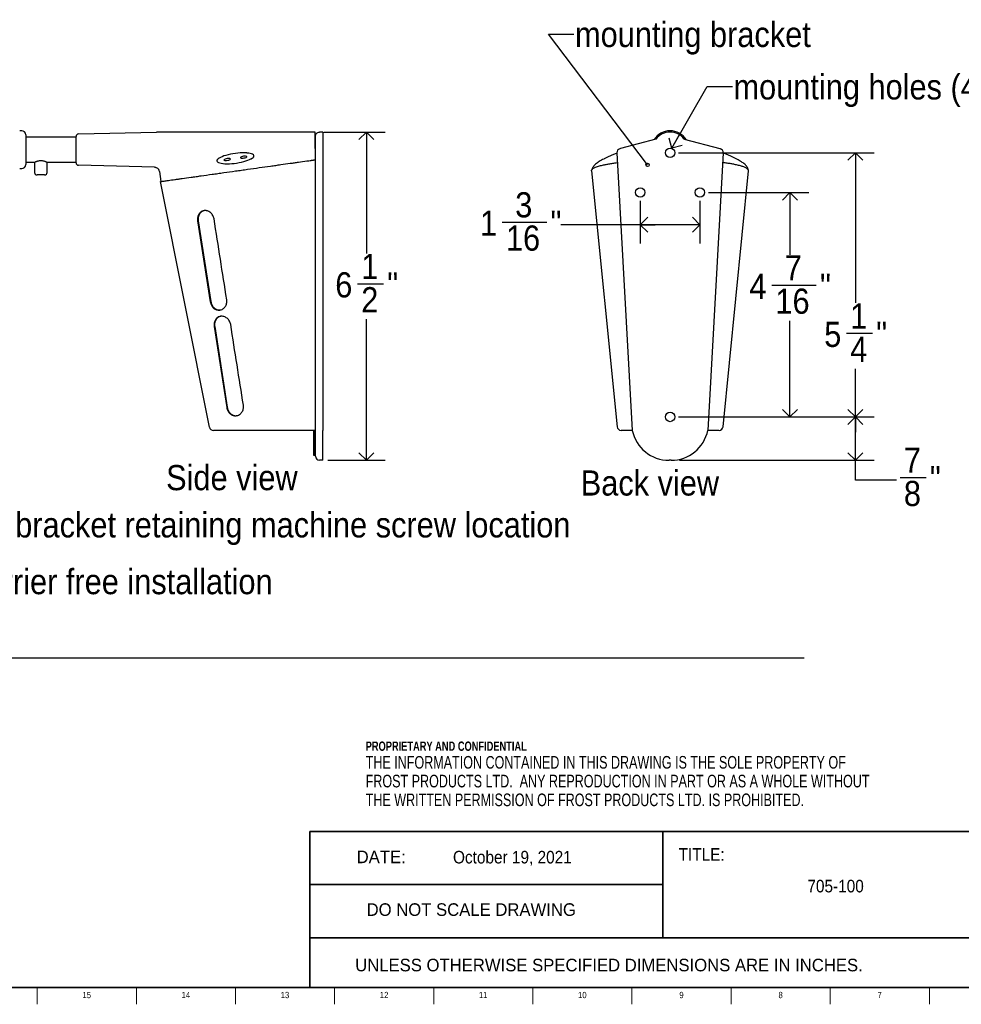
# Model space of a CAD drawing. Header units: inches. Extents: x 0.2 to 47.8, y 0.2 to 35.8.
# Tile 3 of 5: x 17.7 to 36.4, y 0.2 to 19.7. Entities that reach past the tile are written whole.
import ezdxf

# ---------------------------------------------------------------- set-up
doc = ezdxf.new("R2010")
doc.units = ezdxf.units.IN
doc.header["$MEASUREMENT"] = 0
doc.linetypes.add('SLD-Solid', pattern=[0])
for name, color, linetype in [('DIMS', 5, 'SLD-Solid'), ('NOTES', 1, 'SLD-Solid'), ('TITLE', 8, 'SLD-Solid')]:
    doc.layers.add(name, color=color, linetype=linetype)
doc.styles.add('SLDTEXTSTYLE0', font='GOTHIC.TTF', dxfattribs={"width": 0.913})
doc.styles.add('SLDTEXTSTYLE1', font='ARIAL.TTF', dxfattribs={"width": 0.948})
doc.styles.add('SLDTEXTSTYLE2', font='ARIALNB.TTF', dxfattribs={"width": 0.87})
doc.styles.add('SLDTEXTSTYLE3', font='ARIALN.TTF', dxfattribs={"width": 0.87})
doc.styles.get("Standard").update_dxf_attribs({"font": 'GOTHIC.TTF'})
doc.dimstyles.new('SLDDIMSTYLE0', dxfattribs={"dimtxt": 0.5, "dimasz": 0.3, "dimexe": 0, "dimexo": 0.0625, "dimgap": 0.125, "dimtad": 0, "dimtih": 1, "dimtoh": 1, "dimdec": 6, "dimrnd": 1e-09, "dimzin": 12, "dimdsep": 46, "dimlunit": 5, "dimtxsty": 'SLDTEXTSTYLE0', "dimblk1": 'OPEN90', "dimblk2": 'OPEN90', "dimsah": 1, "dimcen": 0.09, "dimadec": 0, "dimazin": 3, "dimtfac": 1, "dimtdec": 4, "dimtofl": 0, "dimtmove": 0, "dimatfit": 3, "dimldrblk": 'OPEN90', "dimfxl": 0, "dimfrac": 2, "dimtolj": 1, "dimtzin": 12, "dimarcsym": 0})
doc.dimstyles.new('SLDDIMSTYLE2', dxfattribs={"dimtxt": 0.18, "dimasz": 0.066667, "dimexe": 0, "dimexo": 0.0625, "dimgap": 0, "dimtad": 0, "dimtih": 1, "dimtoh": 1, "dimdec": 0, "dimrnd": 1e-09, "dimzin": 0, "dimdsep": 46, "dimlunit": 5, "dimtxsty": 'Standard', "dimblk1": 'ORIGIN', "dimblk2": 'ORIGIN', "dimsah": 1, "dimcen": 0.09, "dimadec": 0, "dimazin": 0, "dimtfac": 0.2, "dimtdec": 0, "dimtofl": 0, "dimtmove": 0, "dimatfit": 3, "dimldrblk": 'ORIGIN', "dimfxl": 0, "dimfrac": 2, "dimtolj": 1, "dimtzin": 0, "dimarcsym": 0})
doc.dimstyles.new('SLDDIMSTYLE3', dxfattribs={"dimtxt": 0.18, "dimasz": 0.3, "dimexe": 0, "dimexo": 0.0625, "dimgap": 0, "dimtad": 0, "dimtih": 1, "dimtoh": 1, "dimdec": 0, "dimrnd": 1e-09, "dimzin": 0, "dimdsep": 46, "dimlunit": 5, "dimtxsty": 'Standard', "dimblk1": 'OPEN90', "dimblk2": 'OPEN90', "dimsah": 1, "dimcen": 0.09, "dimadec": 0, "dimazin": 0, "dimtfac": 0.3, "dimtdec": 0, "dimtofl": 0, "dimtmove": 0, "dimatfit": 3, "dimldrblk": 'OPEN90', "dimfxl": 0, "dimfrac": 2, "dimtolj": 1, "dimtzin": 0, "dimarcsym": 0})

# ---------------------------------------------------------------- blocks, each defined once
blk = doc.blocks.new('SW_NOTE_0_2')
at = {"layer": 'NOTES', "color": 0, "attachment_point": 1}
for s, insert, char_height, style in [('PROPRIETARY AND CONFIDENTIAL', (0, 0.238), 0.18473, 'SLDTEXTSTYLE2'), ('THE INFORMATION CONTAINED IN THIS DRAWING IS THE SOLE PROPERTY OF ', (0, -0.05), 0.25, 'SLDTEXTSTYLE3'), ('FROST PRODUCTS LTD.  ANY REPRODUCTION IN PART OR AS A WHOLE WITHOUT ', (0, -0.423), 0.25, 'SLDTEXTSTYLE3'), ('THE WRITTEN PERMISSION OF FROST PRODUCTS LTD. IS PROHIBITED.', (0, -0.796), 0.25, 'SLDTEXTSTYLE3')]:
    blk.add_mtext(s, dxfattribs=dict(at, insert=insert, char_height=char_height, style=style))
blk = doc.blocks.new('_Open90')
at = {"color": 0, "linetype": 'ByBlock', "lineweight": -2}
for p, q in [((0, 0), (-1, 0)), ((-0.5, 0.5), (0, 0)), ((0, 0), (-0.5, -0.5))]:
    blk.add_line(p, q, dxfattribs=at)
blk = doc.blocks.new('_D_2')
at = {"layer": 'DIMS'}
for p, q in [((23.782, 17.494), (25.006, 17.494)), ((24.631, 17.494), (24.631, 15.082)), ((24.455, 14.479), (24.971, 14.479)), ((24.631, 10.973), (24.631, 13.774)), ((23.867, 10.973), (25.006, 10.973))]:
    blk.add_line(p, q, dxfattribs=at)
at = {"layer": 'DIMS', "xscale": 0.3, "yscale": 0.3}
for p, rotation in [((24.631, 17.494), 90.0000000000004), ((24.631, 10.973), 270.0000000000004)]:
    blk.add_blockref('_Open90', p, dxfattribs=dict(at, rotation=rotation))
at = {"layer": 'DIMS', "char_height": 0.5, "attachment_point": 1, "style": 'SLDTEXTSTYLE0'}
for s, insert in [('1', (24.528, 15.074)), ('6', (24.012, 14.709)), ('"', (25.044, 14.709)), ('2', (24.528, 14.413))]:
    blk.add_mtext(s, dxfattribs=dict(at, insert=insert))
blk = doc.blocks.new('_D_3')
at = {"layer": 'DIMS'}
for p, q in [((30.828, 17.084), (34.717, 17.084)), ((34.342, 17.084), (34.342, 14.098)), ((34.166, 13.496), (34.682, 13.496)), ((34.342, 11.834), (34.342, 12.791)), ((30.828, 11.834), (34.717, 11.834))]:
    blk.add_line(p, q, dxfattribs=at)
at = {"layer": 'DIMS', "xscale": 0.3, "yscale": 0.3}
for p, rotation in [((34.342, 17.084, 2.9), 90.0000000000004), ((34.342, 11.834, 2.9), 270.0000000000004)]:
    blk.add_blockref('_Open90', p, dxfattribs=dict(at, rotation=rotation))
at = {"layer": 'DIMS', "char_height": 0.5, "attachment_point": 1, "style": 'SLDTEXTSTYLE0'}
for s, insert in [('1', (34.239, 14.09)), ('5', (33.723, 13.725)), ('"', (34.755, 13.725)), ('4', (34.239, 13.429))]:
    blk.add_mtext(s, dxfattribs=dict(at, insert=insert))
blk = doc.blocks.new('_D_4')
at = {"layer": 'DIMS'}
for p, q in [((31.422, 16.294), (33.417, 16.294)), ((33.042, 16.294), (33.042, 15.053)), ((32.681, 14.45), (33.566, 14.45)), ((33.042, 11.834), (33.042, 13.745)), ((30.828, 11.834), (33.417, 11.834))]:
    blk.add_line(p, q, dxfattribs=at)
at = {"layer": 'DIMS', "xscale": 0.3, "yscale": 0.3}
for p, rotation in [((33.042, 16.294, 2.9), 90.0000000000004), ((33.042, 11.834, 2.9), 270.0000000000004)]:
    blk.add_blockref('_Open90', p, dxfattribs=dict(at, rotation=rotation))
at = {"layer": 'DIMS', "char_height": 0.5, "attachment_point": 1, "style": 'SLDTEXTSTYLE0'}
for s, insert in [('7', (32.939, 15.045)), ('4', (32.238, 14.68)), ('"', (33.639, 14.68)), ('16', (32.754, 14.384))]:
    blk.add_mtext(s, dxfattribs=dict(at, insert=insert))
blk = doc.blocks.new('_D_5')
at = {"layer": 'DIMS'}
for p, q in [((30.068, 16.128), (30.068, 15.278)), ((31.255, 16.128), (31.255, 15.278)), ((27.328, 15.705), (28.214, 15.705)), ((30.068, 15.653), (28.493, 15.653)), ((31.255, 15.653), (30.068, 15.653))]:
    blk.add_line(p, q, dxfattribs=at)
at = {"layer": 'DIMS', "xscale": 0.3, "yscale": 0.3, "rotation": 180.0000000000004}
blk.add_blockref('_Open90', (30.068, 15.653, 2.9), dxfattribs=at)
at = {"layer": 'DIMS', "xscale": 0.3, "yscale": 0.3}
blk.add_blockref('_Open90', (31.255, 15.653, 2.9), dxfattribs=at)
at = {"layer": 'DIMS', "char_height": 0.5, "attachment_point": 1, "style": 'SLDTEXTSTYLE0'}
for s, insert in [('3', (27.586, 16.299)), ('1', (26.886, 15.934)), ('"', (28.287, 15.934)), ('16', (27.402, 15.638))]:
    blk.add_mtext(s, dxfattribs=dict(at, insert=insert))
blk = doc.blocks.new('_D_6')
at = {"layer": 'DIMS'}
for p, q in [((30.828, 11.834), (34.717, 11.834)), ((34.342, 10.973), (34.342, 11.834)), ((30.848, 10.973), (34.717, 10.973)), ((34.342, 10.579), (34.342, 10.973)), ((35.159, 10.579), (34.342, 10.579)), ((35.232, 10.63), (35.748, 10.63))]:
    blk.add_line(p, q, dxfattribs=at)
at = {"layer": 'DIMS', "xscale": 0.3, "yscale": 0.3}
for p, rotation in [((34.342, 11.834, 2.9), 90.0000000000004), ((34.342, 10.973, 2.9), 270.0000000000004)]:
    blk.add_blockref('_Open90', p, dxfattribs=dict(at, rotation=rotation))
at = {"layer": 'DIMS', "char_height": 0.5, "attachment_point": 1, "style": 'SLDTEXTSTYLE0'}
for s, insert in [('7', (35.305, 11.225)), ('"', (35.821, 10.86)), ('8', (35.305, 10.564))]:
    blk.add_mtext(s, dxfattribs=dict(at, insert=insert))
blk = doc.blocks.new('_Origin')
at = {"color": 0, "linetype": 'ByBlock', "lineweight": -2}
blk.add_line((0, 0), (-1, 0), dxfattribs=at)
blk.add_circle((0, 0), 0.5, dxfattribs=at)

msp = doc.modelspace()

# ---------------------------------------------------------------- linework, layer by layer
at = {"color": 7, "linetype": 'SLD-Solid', "lineweight": 25}
for p, q in [((17.784989, 17.5194095), (17.744989, 17.5194095)), ((17.864989, 17.4394095), (17.864989, 16.8494097)), ((18.9137394, 17.4556283), (20.464989, 17.4944095)), ((23.614989, 17.4944095), (20.464989, 17.4944095)), ((23.614989, 17.3530428), (23.614989, 17.4944095)), ((23.619989, 17.283424), (23.619989, 17.4144095)), ((23.764989, 17.4944095), (23.699989, 17.4944095)), ((23.764989, 17.4944095), (23.764989, 17.3530428)), ((18.864989, 17.3944095), (17.864989, 17.3944095)), ((18.864989, 16.8831753), (18.864989, 17.4056439)), ((23.614989, 17.1661409), (23.614989, 17.3530428)), ((23.619989, 17.0890936), (23.619989, 17.283424)), ((23.764989, 17.3530428), (23.764989, 17.1661409)), ((30.3802548, 17.3530428), (29.6758727, 17.1661409)), ((30.9427059, 17.3530428), (31.647088, 17.1661409)), ((22.3965216, 17.0151915), (22.3953203, 17.0237392)), ((23.614989, 17.1661409), (23.614989, 16.9786495)), ((23.619989, 17.0594842), (23.614989, 17.0594842)), ((23.619989, 11.5785636), (23.619989, 17.0855668)), ((23.764989, 17.1661409), (23.764989, 17.1623093)), ((23.764989, 17.1623093), (23.764989, 17.0811347)), ((23.764989, 17.0811347), (23.764989, 11.5680726)), ((29.6055785, 17.0811347), (29.9114803, 11.5680726)), ((29.6758727, 17.1661409), (29.6628594, 17.1623093)), ((31.7173822, 17.0811347), (31.4114803, 11.5680726)), ((31.647088, 17.1661409), (31.6601013, 17.1623093)), ((17.864989, 16.8944097), (18.039989, 16.8944097)), ((18.039989, 16.8944097), (18.039989, 16.6930726)), ((18.289989, 16.6930726), (18.289989, 16.8944097)), ((18.289989, 16.8944097), (18.864989, 16.8944097)), ((20.4229377, 16.7954609), (18.9137394, 16.8331909)), ((21.6625219, 16.9207511), (21.6637232, 16.9122034)), ((23.614989, 16.9786495), (23.609989, 16.9786495)), ((23.609989, 16.9786495), (23.609989, 16.9423243)), ((23.614989, 16.9423699), (23.609989, 16.9423699)), ((23.614989, 16.9786495), (23.614989, 16.9423699)), ((23.614989, 16.9423699), (23.614989, 11.5680726)), ((23.619989, 16.8354334), (23.614989, 16.8354334)), ((17.744989, 16.7694096), (17.784989, 16.7694096)), ((18.239989, 16.6430726), (18.089989, 16.6430726)), ((20.5194655, 16.7094094), (20.54722, 16.5119258)), ((29.1033026, 16.7240354), (29.6098191, 11.6399522)), ((31.7131493, 11.6400304), (32.2196582, 16.724036)), ((21.5131635, 11.6324395), (20.5410697, 16.5110615)), ((21.2794549, 15.7291644), (21.5302271, 14.1238245)), ((21.2920769, 15.7309919), (21.5410745, 14.1253951)), ((21.6073906, 13.6298742), (21.8581848, 12.0245376)), ((21.6176932, 13.6313659), (21.8667209, 12.0257735)), ((23.3453434, 11.5680726), (23.2535108, 11.5680726)), ((23.568043, 11.5680726), (23.3453434, 11.5680726)), ((23.6099901, 11.5680726), (23.568043, 11.5680726)), ((23.584989, 11.0680726), (23.584989, 11.5680726)), ((23.614989, 11.5680726), (23.609989, 11.5680726)), ((23.619989, 11.6791495), (23.614989, 11.6791495)), ((23.614989, 11.0680726), (23.614989, 11.5680726)), ((23.619989, 11.052815), (23.619989, 11.5785636)), ((23.764989, 10.972815), (23.764989, 11.5680726)), ((23.619989, 11.3370001), (23.614989, 11.3370001)), ((23.619989, 11.2037213), (23.614989, 11.2037213)), ((23.614989, 11.0680726), (23.584989, 11.0680726)), ((23.764989, 10.972815), (23.699989, 10.972815)), ((30.6814743, 10.972815), (30.6414864, 10.972815))]:
    msp.add_line(p, q, dxfattribs=at)
at = {"color": 7, "linetype": 'SLD-Solid', "lineweight": 25, "flags": 128}
for points in [[(22.0289211, 17.0692772), (21.9798545, 17.061986), (21.9316634, 17.0530934), (21.8852079, 17.042758), (21.841317, 17.0311643), (21.8007739, 17.0185193), (21.7643021, 17.0050484), (21.7325524, 16.9909922), (21.7060914, 16.9766014), (21.6853913, 16.9621329), (21.6708215, 16.9478449), (21.662642, 16.9339923), (21.6609988, 16.9208223), (21.6659212, 16.9085699), (21.6773213, 16.8974538), (21.6949957, 16.8876724), (21.718629, 16.8794002), (21.7477995, 16.8727848), (21.7819866, 16.8679443), (21.8205802, 16.864965), (21.8628917, 16.8639002), (21.908166, 16.8647687), (21.9555952, 16.8675552), (22.0043329, 16.8722099), (22.0535094, 16.8786497), (22.102247, 16.8867597), (22.1496762, 16.8963952), (22.1949505, 16.9073843), (22.237262, 16.9195308), (22.2758557, 16.932618), (22.3100428, 16.9464123), (22.3392133, 16.9606677), (22.3628466, 16.9751296), (22.380521, 16.98954), (22.3919211, 17.0036419), (22.3968434, 17.0171834), (22.3952002, 17.029923), (22.3870207, 17.0416334), (22.3724509, 17.0521055), (22.3517508, 17.0611525), (22.3252899, 17.068613), (22.2935402, 17.0743538), (22.2570683, 17.0782724), (22.2165252, 17.080299), (22.1726343, 17.0803974), (22.1261788, 17.0785658), (22.0779878, 17.0748369), (22.0289211, 17.0692772)], [(22.0289211, 17.0688854), (21.9800526, 17.0616236), (21.9320561, 17.0527669), (21.8857882, 17.0424733), (21.8420745, 17.0309264), (21.8016951, 17.0183324), (21.7653705, 17.004916), (21.733749, 16.9909165), (21.7073949, 16.9765838), (21.6867784, 16.9621738), (21.6722674, 16.9479434), (21.664121, 16.9341467), (21.6624844, 16.9210299), (21.6673868, 16.908827), (21.6787409, 16.8977558), (21.6963439, 16.8880139), (21.7198818, 16.8797751), (21.7489345, 16.8731864), (21.7829836, 16.8683654), (21.8214214, 16.8653982), (21.8635621, 16.8643376), (21.9086536, 16.8652027), (21.9558913, 16.8679779), (22.0044322, 16.8726138), (22.0534101, 16.8790276), (22.101951, 16.8871049), (22.1491886, 16.8967015), (22.1942801, 16.9076462), (22.2364208, 16.9197436), (22.2748586, 16.932778), (22.3089077, 16.9465166), (22.3379604, 16.9607144), (22.3614983, 16.9751179), (22.3791013, 16.9894702), (22.3904554, 17.0035151), (22.3953579, 17.017002), (22.3937213, 17.0296901), (22.3855748, 17.0413532), (22.3710639, 17.0517831), (22.3504474, 17.0607936), (22.3240932, 17.0682239), (22.2924717, 17.0739415), (22.2561472, 17.0778443), (22.2157677, 17.0798627), (22.172054, 17.0799607), (22.1257861, 17.0781365), (22.0777897, 17.0744226), (22.0289211, 17.0688854)], [(21.8655269, 16.9662589), (21.844613, 16.9626003), (21.8259655, 16.9574984), (21.811605, 16.9515061), (21.8030878, 16.9452727), (21.8013369, 16.9394737), (21.8065419, 16.9347376), (21.8181389, 16.9315776), (21.8348711, 16.930336), (21.8549254, 16.9311475), (21.8761284, 16.9339241), (21.8961827, 16.9383649), (21.9129149, 16.9439888), (21.9245118, 16.9501861), (21.9297169, 16.9562855), (21.927966, 16.9616259), (21.9194488, 16.9656286), (21.9050883, 16.9678598), (21.8864408, 16.9680778), (21.8655269, 16.9662589)], [(22.1923154, 17.0121861), (22.1714015, 17.0085274), (22.1527539, 17.0034255), (22.1383935, 16.9974332), (22.1298763, 16.9911998), (22.1281254, 16.9854009), (22.1333304, 16.9806647), (22.1449274, 16.9775047), (22.1616596, 16.9762631), (22.1817138, 16.9770746), (22.2029169, 16.9798512), (22.2229711, 16.9842921), (22.2397033, 16.9899159), (22.2513003, 16.9961133), (22.2565054, 17.0022126), (22.2547544, 17.007553), (22.2462372, 17.0115557), (22.2318768, 17.0137869), (22.2132292, 17.0140049), (22.1923154, 17.0121861)]]:
    msp.add_lwpolyline(points, dxfattribs=at)
at = {"color": 7, "linetype": 'SLD-Solid', "lineweight": 25}
for centre in [(30.6614803, 17.0837192), (30.0679803, 16.2944095), (31.2549803, 16.2944095), (30.6614803, 11.8337192)]:
    msp.add_circle(centre, 0.0935, dxfattribs=at)
for centre, radius, start, end in [((17.7849888, 17.4394094), 0.0800001, 0.00005221, 89.9999126), ((18.9149891, 17.4056438), 0.0500001, 91.43220909, 179.99993418), ((30.6612747, 17.1444096), 0.375, 89.96857786, 147.97919167), ((30.6612747, 17.1444096), 0.35, 89.96633342, 143.40928068), ((30.661686, 17.1444096), 0.375, 32.02080833, 90.03142214), ((30.661686, 17.1444096), 0.35, 36.59071932, 90.03366658), ((29.6854556, 17.0855668), 0.08, 106.40668054, 183.17589934), ((31.637505, 17.0855668), 0.08, 356.82410066, 73.59331946), ((17.7849888, 16.8494098), 0.0800001, 270.00008286, 359.99995233), ((18.9149891, 16.8831754), 0.0500001, 180.00007904, 268.56777769), ((18.089989, 16.6930726), 0.05, 180, 270), ((18.239989, 16.6930726), 0.05, 270, 0), ((21.5916212, 11.6480726), 0.08, 191.26892784, 270), ((29.6894094, 11.6480725), 0.0799998, 185.92027768, 270.00436521), ((30.6414864, 11.7180726), 0.7452576, 191.61139225, 270), ((30.6814743, 11.7180726), 0.7452576, 270, 348.38860775), ((31.6335513, 11.6480725), 0.0799998, 269.99563502, 354.19393057), ((23.699989, 11.052815), 0.08, 180, 270)]:
    msp.add_arc(centre, radius, start, end, dxfattribs=at)
for points, knots in [([(23.619989, 17.4144095), (23.619989, 17.4196917), (23.620507, 17.4248856), (23.6225366, 17.4351043), (23.6240729, 17.4401819), (23.628084, 17.4498657), (23.6305386, 17.4544588), (23.6363376, 17.4631517), (23.6397132, 17.4672682), (23.6507742, 17.4783371), (23.6596906, 17.4842988), (23.678927, 17.4922867), (23.6894246, 17.4944095), (23.699989, 17.4944095)], [0, 0, 0, 0, 0.125, 0.125, 0.25, 0.25, 0.375, 0.375, 0.5, 0.5, 0.75, 0.75, 1, 1, 1, 1]), ([(29.608098, 17.0769999), (29.5958443, 17.0721109), (29.5608058, 17.0581312), (29.5074418, 17.0355659), (29.4478916, 17.0093384), (29.3928767, 16.9836663), (29.3420556, 16.9584237), (29.2956932, 16.93362), (29.2538758, 16.9091388), (29.2162397, 16.8846151), (29.1824292, 16.8587048), (29.158751, 16.8378254), (29.1470426, 16.8228409), (29.1442572, 16.8192761)], [0, 0, 0, 0, 0.0527167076, 0.1507390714, 0.2481656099, 0.3459549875, 0.4444995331, 0.5441241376, 0.6444840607, 0.7461312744, 0.8518252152, 0.9647496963, 1, 1, 1, 1]), ([(32.1786929, 16.8193831), (32.1756591, 16.8231947), (32.1657024, 16.8357039), (32.1444344, 16.855288), (32.1142836, 16.8792239), (32.0771967, 16.9041012), (32.0355727, 16.928963), (31.9886028, 16.9544315), (31.9375373, 16.9800639), (31.8825638, 17.0059308), (31.8232998, 17.0322187), (31.7675284, 17.0558948), (31.7298912, 17.071008), (31.7148789, 17.0770362)], [0, 0, 0, 0, 0.0380776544, 0.1249689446, 0.2326425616, 0.3323488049, 0.4373611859, 0.5399585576, 0.6402950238, 0.7391198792, 0.836869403, 0.9349319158, 1, 1, 1, 1]), ([(18.039989, 16.8944097), (18.039989, 16.8944027), (18.0408291, 16.894819), (18.0440971, 16.8964151), (18.0465699, 16.8976162), (18.0529098, 16.9005821), (18.0567692, 16.9023443), (18.0658545, 16.9062557), (18.0710276, 16.9083797), (18.0823768, 16.9126537), (18.0886414, 16.9148366), (18.1020913, 16.9189442), (18.1091848, 16.9208435), (18.1241588, 16.9240976), (18.1321558, 16.9254621), (18.1483462, 16.927296), (18.1565507, 16.92778), (18.1731875, 16.9277892), (18.1816139, 16.9272971), (18.1977903, 16.9254666), (18.2057264, 16.9241173), (18.2208598, 16.9208294), (18.2279777, 16.9189185), (18.2414013, 16.9148147), (18.2476961, 16.9126198), (18.2590402, 16.9083439), (18.264159, 16.9062411), (18.2732661, 16.9023188), (18.2771292, 16.9005538), (18.2834192, 16.8976106), (18.2858768, 16.8964171), (18.2891707, 16.8948083), (18.289989, 16.8944028), (18.289989, 16.8944097)], [0, 0, 0, 0, 0.0625, 0.0625, 0.125, 0.125, 0.1875, 0.1875, 0.25, 0.25, 0.3125, 0.3125, 0.375, 0.375, 0.4375, 0.4375, 0.5, 0.5, 0.5625, 0.5625, 0.625, 0.625, 0.6875, 0.6875, 0.75, 0.75, 0.8125, 0.8125, 0.875, 0.875, 0.9375, 0.9375, 1, 1, 1, 1]), ([(20.5410697, 16.5110615), (20.5410697, 16.5110615), (20.5471033, 16.5119094), (20.5710089, 16.5152691), (20.5888766, 16.5177803), (20.6248579, 16.5228371), (20.6384252, 16.5247439), (20.6681718, 16.5289245), (20.6843964, 16.5312047), (20.7370357, 16.5386027), (20.7773919, 16.5442744), (20.8344728, 16.5522966), (20.8462226, 16.5539479), (20.8703988, 16.5573456), (20.8828525, 16.5590959), (20.9209611, 16.5644517), (20.947397, 16.568167), (21.0297152, 16.5797361), (21.0885892, 16.5880103), (21.1829226, 16.601268), (21.2153754, 16.6058289), (21.265615, 16.6128897), (21.2826305, 16.615281), (21.3168839, 16.620095), (21.3341584, 16.6225228), (21.4212602, 16.6347642), (21.4932642, 16.6448837), (21.6047303, 16.6605492), (21.6424647, 16.6658524), (21.719116, 16.6766251), (21.7582007, 16.6821181), (21.875469, 16.698599), (21.9539513, 16.709629), (22.072109, 16.726235), (22.1115672, 16.7317805), (22.1906319, 16.7428923), (22.2303148, 16.7484694), (22.3491046, 16.7651642), (22.4265018, 16.7760417), (22.5778271, 16.797309), (22.6517559, 16.8076991), (22.7419404, 16.8203737), (22.7599023, 16.822898), (22.7953305, 16.8278772), (22.8128142, 16.8303343), (22.8645863, 16.8376104), (22.8981966, 16.842334), (22.9963717, 16.8561317), (23.0582974, 16.8648347), (23.1458288, 16.8771365), (23.1741852, 16.8811217), (23.228525, 16.8887587), (23.2545378, 16.8924145), (23.2793908, 16.8959074)], [0, 0, 0, 0, 0.0625, 0.0625, 0.125, 0.125, 0.15625, 0.15625, 0.1875, 0.1875, 0.25, 0.25, 0.265625, 0.265625, 0.28125, 0.28125, 0.3125, 0.3125, 0.375, 0.375, 0.40625, 0.40625, 0.421875, 0.421875, 0.4375, 0.4375, 0.5, 0.5, 0.53125, 0.53125, 0.5625, 0.5625, 0.625, 0.625, 0.65625, 0.65625, 0.6875, 0.6875, 0.75, 0.75, 0.8125, 0.8125, 0.828125, 0.828125, 0.84375, 0.84375, 0.875, 0.875, 0.9375, 0.9375, 0.96875, 0.96875, 1, 1, 1, 1]), ([(23.2793908, 16.8959074), (23.3356213, 16.9038101), (23.4199671, 16.9156641), (23.5113417, 16.928506), (23.5500002, 16.9339391), (23.5605434, 16.9354208), (23.5675722, 16.9364086), (23.5710847, 16.9369023), (23.5781653, 16.9378974), (23.5817815, 16.9384056), (23.5886562, 16.9393718), (23.5919496, 16.9398347), (23.5982161, 16.9407154), (23.6010414, 16.9411124), (23.6060703, 16.9418192), (23.6082491, 16.9421254), (23.609989, 16.9423699)], [0, 0, 0, 0, 0.5, 0.75, 0.8125, 0.84375, 0.84375, 0.875, 0.875, 0.90625, 0.90625, 0.9375, 0.9375, 0.96875, 0.96875, 1, 1, 1, 1]), ([(29.1041812, 16.7241214), (29.1038939, 16.7281431), (29.1032131, 16.737676), (29.1122715, 16.7520741), (29.1287818, 16.7672145), (29.1519286, 16.7815196), (29.1819207, 16.7955252), (29.2185175, 16.8091492), (29.2692749, 16.8247349), (29.3323186, 16.8403685), (29.4084078, 16.8558237), (29.4839585, 16.8687154), (29.5526416, 16.879207), (29.5990452, 16.8847614), (29.6163596, 16.8868339)], [0, 0, 0, 0, 0.0658155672, 0.1560035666, 0.2361978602, 0.3163917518, 0.3958277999, 0.4752640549, 0.5543074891, 0.675757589, 0.7681968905, 0.860636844, 0.9479997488, 1, 1, 1, 1]), ([(32.2187842, 16.7241218), (32.2191096, 16.7277353), (32.219968, 16.7372673), (32.2089564, 16.7553045), (32.1803063, 16.7778253), (32.1289462, 16.8011379), (32.0622293, 16.8226606), (31.9881122, 16.8409766), (31.9111546, 16.8564518), (31.8361627, 16.8691463), (31.7698772, 16.8792613), (31.723917, 16.8847616), (31.7066011, 16.8868339)], [0, 0, 0, 0, 0.0591459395, 0.156023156, 0.2958578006, 0.4328475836, 0.5542453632, 0.6789801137, 0.7763760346, 0.8619600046, 0.9479922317, 1, 1, 1, 1]), ([(20.5194655, 16.7094094), (20.5181621, 16.718684), (20.5156113, 16.7275614), (20.5099605, 16.7402964), (20.5077543, 16.744456), (20.5028513, 16.752322), (20.5001428, 16.7560613), (20.4912519, 16.7667027), (20.4842266, 16.7730539), (20.4689953, 16.7833954), (20.4605805, 16.7875462), (20.4518095, 16.7904441)], [0, 0, 0, 0, 0.25, 0.25, 0.375, 0.375, 0.5, 0.5, 0.75, 0.75, 1, 1, 1, 1]), ([(29.1441714, 16.8193657), (29.1399076, 16.8140918), (29.1308697, 16.8029129), (29.1197518, 16.7825662), (29.1114395, 16.7623666), (29.1094287, 16.748484), (29.1087061, 16.7434951)], [0, 0, 0, 0, 0.2718131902, 0.5761590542, 0.847686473, 1, 1, 1, 1]), ([(32.2148702, 16.7420528), (32.2148383, 16.7426663), (32.2143582, 16.7519076), (32.2089588, 16.7681305), (32.1996591, 16.790018), (32.1891765, 16.8069609), (32.1815802, 16.8159741), (32.1787591, 16.8193215)], [0, 0, 0, 0, 0.0177400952, 0.2672171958, 0.5315790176, 0.826035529, 1, 1, 1, 1]), ([(21.6050964, 15.7691196), (21.6031599, 15.7814491), (21.6001251, 15.7934347), (21.5919516, 15.8167475), (21.5867378, 15.8281943), (21.5744668, 15.8497099), (21.5674528, 15.8597663), (21.5517003, 15.8784885), (21.5428988, 15.8871719), (21.5243433, 15.9023518), (21.5145089, 15.9089625), (21.4937271, 15.9201725), (21.4829985, 15.9246373), (21.4667451, 15.9295648), (21.4612841, 15.930919), (21.4502775, 15.9330431), (21.4447039, 15.9338135), (21.4281943, 15.9351943), (21.4173959, 15.9349097), (21.3962104, 15.9320044), (21.3857707, 15.9293382), (21.3661513, 15.92188), (21.3568608, 15.9170866), (21.3393008, 15.9053498), (21.3311807, 15.898486), (21.3165228, 15.8831226), (21.3098898, 15.8745263), (21.2982744, 15.8557589), (21.2933888, 15.8457709), (21.2853877, 15.8245888), (21.2822534, 15.813257), (21.2780212, 15.7900439), (21.2768969, 15.7781856), (21.2766386, 15.7539473), (21.2775275, 15.7415027), (21.2794549, 15.7291644)], [0, 0, 0, 0, 0.0625, 0.0625, 0.125, 0.125, 0.1875, 0.1875, 0.25, 0.25, 0.3125, 0.3125, 0.375, 0.375, 0.40625, 0.40625, 0.4375, 0.4375, 0.5, 0.5, 0.5625, 0.5625, 0.625, 0.625, 0.6875, 0.6875, 0.75, 0.75, 0.8125, 0.8125, 0.875, 0.875, 0.9375, 0.9375, 1, 1, 1, 1]), ([(21.4193968, 15.9352836), (21.4193933, 15.9352834), (21.4147797, 15.9350467), (21.4060558, 15.932728), (21.3887936, 15.9279651), (21.3725005, 15.9203735), (21.3573645, 15.9106452), (21.3466172, 15.9021671), (21.3365663, 15.8925852), (21.3272594, 15.8818892), (21.3188312, 15.8701847), (21.3113712, 15.8575949), (21.3048899, 15.8441313), (21.2994211, 15.8297702), (21.2951221, 15.8148471), (21.2920084, 15.799561), (21.2900387, 15.783952), (21.2892544, 15.767836), (21.2896206, 15.7500869), (21.2912036, 15.7377805), (21.2920769, 15.7309919)], [0, 0, 0, 0, 0.0000400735, 0.053302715, 0.1054587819, 0.2114519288, 0.2653945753, 0.3191722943, 0.3733087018, 0.4285673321, 0.4842111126, 0.5392344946, 0.594641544, 0.6512733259, 0.7083360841, 0.762785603, 0.817634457, 0.8737721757, 0.9303680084, 1, 1, 1, 1]), ([(21.5302271, 14.1238245), (21.5321439, 14.1115541), (21.5350299, 14.0995906), (21.5426864, 14.07626), (21.547531, 14.0647692), (21.5588422, 14.0432248), (21.5652901, 14.0331371), (21.5797996, 14.0143237), (21.5878585, 14.0056487), (21.6049485, 13.9904091), (21.6140847, 13.9837195), (21.6334569, 13.9723642), (21.6434368, 13.9678412), (21.6640025, 13.9610149), (21.6747077, 13.9587076), (21.6960878, 13.9565325), (21.7067591, 13.9566313), (21.7280719, 13.9592018), (21.7387618, 13.9617181), (21.7591836, 13.9689701), (21.7690314, 13.9737065), (21.7879494, 13.985462), (21.7968734, 13.9924154), (21.8131609, 14.0080425), (21.8206449, 14.0168232), (21.8339084, 14.036033), (21.839565, 14.0462585), (21.8489415, 14.0679046), (21.8526806, 14.07946), (21.8578611, 14.1029607), (21.8593451, 14.1149337), (21.8600749, 14.139319), (21.8592977, 14.1517361), (21.8573693, 14.1639971)], [0, 0, 0, 0, 0.0625, 0.0625, 0.125, 0.125, 0.1875, 0.1875, 0.25, 0.25, 0.3125, 0.3125, 0.375, 0.375, 0.4375, 0.4375, 0.5, 0.5, 0.5625, 0.5625, 0.625, 0.625, 0.6875, 0.6875, 0.75, 0.75, 0.8125, 0.8125, 0.875, 0.875, 0.9375, 0.9375, 1, 1, 1, 1]), ([(21.5410745, 14.1253951), (21.5457703, 14.1054934), (21.5551603, 14.065696), (21.5885417, 14.0144765), (21.6328673, 13.9772396), (21.6830461, 13.9569316), (21.7169206, 13.9602068), (21.7322416, 13.9616882)], [0, 0, 0, 0, 0.2036560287, 0.40725072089, 0.61308128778, 0.82500101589, 1, 1, 1, 1]), ([(21.9350707, 13.6701246), (21.9331313, 13.6824483), (21.9300789, 13.694422), (21.9218473, 13.7177018), (21.9165932, 13.7291261), (21.9042195, 13.7506026), (21.8971454, 13.7606382), (21.8812603, 13.7793194), (21.8723813, 13.7879877), (21.8536595, 13.8031453), (21.8437379, 13.8097468), (21.8227758, 13.8209437), (21.8119341, 13.8254136), (21.790062, 13.8319819), (21.7788481, 13.8341266), (21.7566221, 13.8359638), (21.7457293, 13.8356731), (21.7243791, 13.8327514), (21.7138615, 13.8300732), (21.6941166, 13.822587), (21.6847798, 13.8177792), (21.6671536, 13.8060168), (21.6590131, 13.7991413), (21.6443356, 13.7837613), (21.6377005, 13.775156), (21.6261031, 13.7563946), (21.62123, 13.7464116), (21.6132553, 13.7252396), (21.6101354, 13.7139127), (21.60593, 13.6907242), (21.6048159, 13.6788756), (21.6045712, 13.6546485), (21.6054638, 13.6422084), (21.6073906, 13.6298742)], [0, 0, 0, 0, 0.0625, 0.0625, 0.125, 0.125, 0.1875, 0.1875, 0.25, 0.25, 0.3125, 0.3125, 0.375, 0.375, 0.4375, 0.4375, 0.5, 0.5, 0.5625, 0.5625, 0.625, 0.625, 0.6875, 0.6875, 0.75, 0.75, 0.8125, 0.8125, 0.875, 0.875, 0.9375, 0.9375, 1, 1, 1, 1]), ([(21.7455035, 13.8337834), (21.7407423, 13.8336707), (21.717537, 13.8331216), (21.6807943, 13.8123159), (21.641643, 13.7727417), (21.6180193, 13.7168593), (21.6132317, 13.6667672), (21.6168217, 13.6382811), (21.6176932, 13.6313659)], [0, 0, 0, 0, 0.0543781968, 0.2650293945, 0.482559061, 0.7063830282, 0.9287229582, 1, 1, 1, 1]), ([(21.8581848, 12.0245376), (21.8600994, 12.0122823), (21.8629767, 12.0003325), (21.870604, 11.9770266), (21.8754279, 11.9655471), (21.8866914, 11.944022), (21.8931124, 11.9339421), (21.9075691, 11.9151403), (21.9156019, 11.906469), (21.9326558, 11.8912284), (21.9417798, 11.8845356), (21.9611587, 11.8731657), (21.9711551, 11.8686331), (21.9917869, 11.8617879), (22.0025435, 11.8594705), (22.0240692, 11.8572817), (22.0348283, 11.8573776), (22.0563471, 11.8599521), (22.0671611, 11.8624766), (22.0878434, 11.8697563), (22.0978285, 11.8745116), (22.117032, 11.8863133), (22.1260996, 11.8932922), (22.142667, 11.9089738), (22.1502927, 11.9177893), (22.1638049, 11.9370434), (22.1695769, 11.9472908), (22.1791594, 11.9689808), (22.1829879, 11.9805564), (22.1883063, 12.00407), (22.1898428, 12.0160479), (22.1906396, 12.0404399), (22.1898766, 12.0528455), (22.1879451, 12.0650892)], [0, 0, 0, 0, 0.0625, 0.0625, 0.125, 0.125, 0.1875, 0.1875, 0.25, 0.25, 0.3125, 0.3125, 0.375, 0.375, 0.4375, 0.4375, 0.5, 0.5, 0.5625, 0.5625, 0.625, 0.625, 0.6875, 0.6875, 0.75, 0.75, 0.8125, 0.8125, 0.875, 0.875, 0.9375, 0.9375, 1, 1, 1, 1]), ([(21.8667209, 12.0257735), (21.8686308, 12.0159417), (21.8725064, 11.9959901), (21.8832489, 11.9675246), (21.8974545, 11.9408505), (21.9149536, 11.9171104), (21.9355908, 11.896532), (21.9588306, 11.8798975), (21.984556, 11.8674909), (22.0118545, 11.860291), (22.0368133, 11.8578577), (22.0521439, 11.8601877), (22.0581769, 11.8611046)], [0, 0, 0, 0, 0.1002612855, 0.2034597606, 0.3037163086, 0.4068142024, 0.5084255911, 0.6128105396, 0.7175624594, 0.8252773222, 0.931242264, 1, 1, 1, 1]), ([(23.2535108, 11.5680726), (23.2195588, 11.5680726), (23.1834914, 11.5680726), (23.1073453, 11.5680726), (23.0672561, 11.5680726), (23.0040051, 11.5680726), (22.9823132, 11.5680726), (22.9385133, 11.5680726), (22.9163605, 11.5680726), (22.8491586, 11.5680726), (22.8033692, 11.5680726), (22.7331979, 11.5680726), (22.7095587, 11.5680726), (22.6617724, 11.5680726), (22.6377575, 11.5680726), (22.566073, 11.5680726), (22.5184673, 11.5680726), (22.4473337, 11.5680726), (22.4236687, 11.5680726), (22.3764336, 11.5680726), (22.3527647, 11.5680726), (22.2827385, 11.5680726), (22.2374375, 11.5680726), (22.1495064, 11.5680726), (22.1068757, 11.5680726), (22.0449835, 11.5680726), (22.0247159, 11.5680726), (21.9855397, 11.5680726), (21.9665428, 11.5680726), (21.9112902, 11.5680726), (21.8767624, 11.5680726), (21.8284732, 11.5680726), (21.8129248, 11.5680726), (21.7832106, 11.5680726), (21.7691411, 11.5680726), (21.7292388, 11.5680726), (21.7057004, 11.5680726), (21.6749983, 11.5680726), (21.665535, 11.5680726), (21.6481891, 11.5680726), (21.6402977, 11.5680726), (21.6194031, 11.5680726), (21.6090172, 11.5680726), (21.5951251, 11.5680726), (21.5916212, 11.5680726), (21.5916212, 11.5680726)], [0, 0, 0, 0, 0.0625, 0.0625, 0.125, 0.125, 0.15625, 0.15625, 0.1875, 0.1875, 0.25, 0.25, 0.28125, 0.28125, 0.3125, 0.3125, 0.375, 0.375, 0.40625, 0.40625, 0.4375, 0.4375, 0.5, 0.5, 0.5625, 0.5625, 0.59375, 0.59375, 0.625, 0.625, 0.6875, 0.6875, 0.71875, 0.71875, 0.75, 0.75, 0.8125, 0.8125, 0.84375, 0.84375, 0.875, 0.875, 0.9375, 0.9375, 1, 1, 1, 1]), ([(29.9114803, 11.5680726), (29.8980346, 11.5680726), (29.8674586, 11.5680726), (29.8259792, 11.5680726), (29.7867831, 11.5680726), (29.75398, 11.5680726), (29.7275312, 11.5680726), (29.7074544, 11.5680726), (29.6949359, 11.5680726), (29.6892841, 11.5680726), (29.6899761, 11.5680726), (29.6901548, 11.5680726)], [0, 0, 0, 0, 0.0960980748, 0.2185306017, 0.3427111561, 0.4640388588, 0.5862297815, 0.7111508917, 0.8370151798, 0.9579029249, 1, 1, 1, 1]), ([(31.632824, 11.5680726), (31.6330075, 11.5680726), (31.6337811, 11.5680726), (31.6281974, 11.5680726), (31.6159071, 11.5680726), (31.5963589, 11.5680726), (31.5699134, 11.5680726), (31.5369019, 11.5680726), (31.4976769, 11.5680726), (31.45633, 11.5680726), (31.4254205, 11.5680726), (31.4114803, 11.5680726)], [0, 0, 0, 0, 0.0386755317, 0.1629793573, 0.2847565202, 0.4074039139, 0.5314070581, 0.6572660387, 0.7787382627, 0.900211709, 1, 1, 1, 1])]:
    msp.add_open_spline(points, degree=3, knots=knots, dxfattribs=at)
for points in [[(20.4229377, 16.7954609), (20.4327865, 16.7952147), (20.4425132, 16.7935155), (20.4518095, 16.7904441)], [(21.8573693, 14.1639971), (21.7732175, 14.6990146), (21.6891332, 15.234058), (21.6050964, 15.7691196)], [(22.1879451, 12.0650892), (22.1035526, 12.600062), (22.0192742, 13.1350788), (21.9350707, 13.6701246)]]:
    msp.add_open_spline(points, degree=3, dxfattribs=at)
at = {"layer": 'DIMS'}
msp.add_line((6.6134437, 7.0498098), (33.3247058, 7.0498098), dxfattribs=at)
at = {"layer": 'TITLE', "lineweight": 35}
for p, q in [((23.5059791, 3.5979637), (23.5059791, 0.5)), ((30.518223, 3.5979637), (23.5059791, 3.5979637)), ((30.518223, 3.5979637), (47.4997616, 3.5979648)), ((30.518223, 1.4876118), (30.518223, 3.5979637)), ((30.518223, 2.5427877), (23.5059791, 2.5427877)), ((30.518223, 1.4876118), (23.5059791, 1.4876118)), ((30.518223, 1.4876118), (47.4999865, 1.4876118)), ((0.5, 0.5), (47.5, 0.5)), ((23.5059791, 0.5), (47.5, 0.5))]:
    msp.add_line(p, q, dxfattribs=at)
at = {"layer": 'TITLE', "linetype": 'SLD-Solid', "lineweight": 18}
for p, q in [((47.5, 0.5), (0.5, 0.5)), ((18.0944882, 0.5), (18.0944882, 0.1653543)), ((20.0629921, 0.5), (20.0629921, 0.1653543)), ((22.0314961, 0.5), (22.0314961, 0.1653543)), ((24, 0.4999606), (24, 0.5000394)), ((24, 0.5), (24, 0.1653543)), ((25.9685039, 0.5), (25.9685039, 0.1653543)), ((27.9370079, 0.5), (27.9370079, 0.1653543)), ((29.9055118, 0.5), (29.9055118, 0.1653543)), ((31.8740157, 0.5), (31.8740157, 0.1653543)), ((33.8425197, 0.5), (33.8425197, 0.1653543)), ((35.8110236, 0.5), (35.8110236, 0.1653543))]:
    msp.add_line(p, q, dxfattribs=at)

# ---------------------------------------------------------------- block references
at = {"layer": 'NOTES'}
msp.add_blockref('SW_NOTE_0_2', (24.6159726, 5.1481527), dxfattribs=at)

# ---------------------------------------------------------------- texts
at = {"layer": 'DIMS', "insert": (7.9070981, 8.8126088), "char_height": 0.5, "attachment_point": 1, "style": 'SLDTEXTSTYLE0'}
msp.add_mtext('[1220] Max. height from floor for barrier free installation', dxfattribs=at)
at = {"layer": 'NOTES'}
for s, insert, char_height, attachment_point, style in [('mounting bracket', (28.7739343, 19.6833251), 0.5, 1, 'SLDTEXTSTYLE0'), ('mounting holes (4)', (31.9210424, 18.6414749), 0.5, 1, 'SLDTEXTSTYLE0'), ('Side view', (20.6526897, 10.8790224), 0.5, 1, 'SLDTEXTSTYLE0'), ('Back view', (28.8873194, 10.7723873), 0.5, 1, 'SLDTEXTSTYLE0'), ('mounting bracket retaining machine screw location', (14.974944, 9.9398631), 0.5, 1, 'SLDTEXTSTYLE0'), ('DATE:', (24.4368251, 3.2193046), 0.25, 1, 'SLDTEXTSTYLE1'), ('October 19, 2021', (27.5299006, 3.2135958), 0.25, 2, 'SLDTEXTSTYLE0'), ('TITLE:', (30.8307373, 3.2682756), 0.25, 1, 'SLDTEXTSTYLE0'), ('705-100', (33.9488769, 2.6388861), 0.25, 2, 'SLDTEXTSTYLE0'), ('DO NOT SCALE DRAWING', (26.713067, 2.1722148), 0.25, 2, 'SLDTEXTSTYLE1'), ('UNLESS OTHERWISE SPECIFIED DIMENSIONS ARE IN INCHES.', (24.4082978, 1.0702903), 0.25, 1, 'SLDTEXTSTYLE1')]:
    msp.add_mtext(s, dxfattribs=dict(at, insert=insert, char_height=char_height, attachment_point=attachment_point, style=style))
at = {"layer": 'TITLE', "char_height": 0.125, "attachment_point": 2, "style": 'SLDTEXTSTYLE0'}
for s, insert in [('15', (19.0762228, 0.4125551)), ('14', (21.0447267, 0.4125551)), ('13', (23.0132307, 0.4125551)), ('12', (24.9817346, 0.4125551)), ('11', (26.9502385, 0.4125551)), ('10', (28.9187425, 0.4125551)), ('9', (30.8885051, 0.4125551)), ('8', (32.857009, 0.4125551)), ('7', (34.825513, 0.4125551))]:
    msp.add_mtext(s, dxfattribs=dict(at, insert=insert))

# ---------------------------------------------------------------- dimensions: what is measured, and where the dimension line sits
at = {"layer": 'DIMS'}
for base, p1, p2, picture, middle in [((24.63113069, 10.97281504), (23.61498896, 17.49440952), (23.69998896, 10.97281504), '_D_2', (24.63113069, 14.42783155)), ((34.3420228, 11.8337192), (30.6614803, 17.0837192), (30.6614803, 11.8337192), '_D_3', (34.3420228, 13.4444901)), ((33.0416479, 11.8337192), (31.2549803, 16.2944095), (30.6614803, 11.8337192), '_D_4', (33.0416479, 14.3988628)), ((34.3420228, 11.8337192), (30.6814743, 10.972815), (30.6614803, 11.8337192), '_D_6', (34.3420228, 10.5791143))]:
    dim = msp.add_linear_dim(base=base, p1=p1, p2=p2, angle=90, dimstyle='SLDDIMSTYLE0', dxfattribs=at)
    dim.commit()
    dim.dimension.update_dxf_attribs({"geometry": picture, "text_midpoint": middle, "dimtype": 160})
dim = msp.add_linear_dim(base=(30.0679803, 15.6534312), p1=(31.2549803, 16.2944095), p2=(30.0679803, 16.2944095), dimstyle='SLDDIMSTYLE0', dxfattribs=at)
dim.commit()
dim.dimension.update_dxf_attribs({"geometry": '_D_5', "text_midpoint": (27.6895993, 15.6534312), "dimtype": 160})

# ---------------------------------------------------------------- leaders
at = {"layer": 'NOTES'}
for points, dimstyle in [([(30.2156116, 16.8417758), (28.25, 19.4399606), (28.75, 19.4399606)], 'SLDDIMSTYLE2'), ([(30.6958778, 17.1706621), (31.3996063, 18.3966535), (31.8996063, 18.3966535)], 'SLDDIMSTYLE3')]:
    msp.add_leader(points, dimstyle=dimstyle, dxfattribs=at)

doc.saveas('drawing.dxf')
